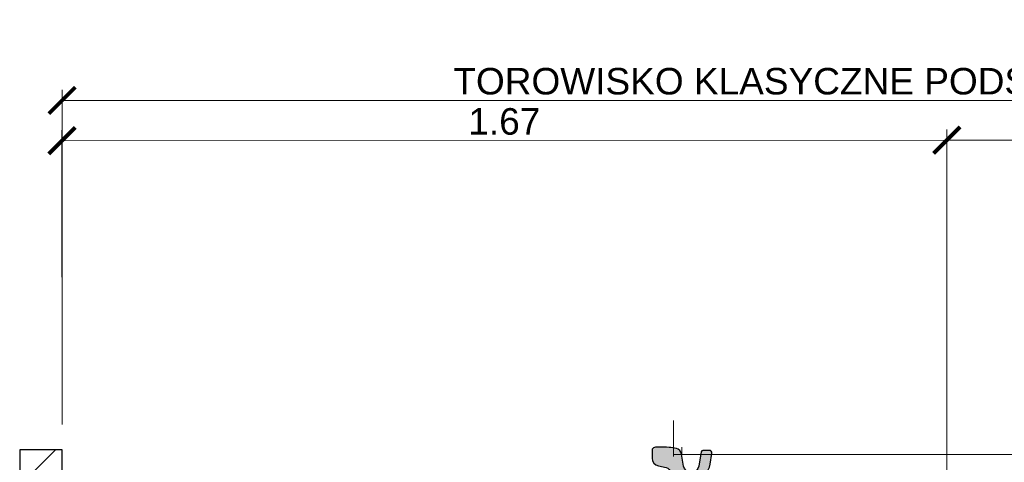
# Model space of a CAD drawing. Header units: feet. Extents: x 210.7 to 255.4, y -209.3 to -191.9.
# Tile 7 of 25: x 220.977 to 222.835, y -203.845 to -203.011. Entities that reach past the tile are written whole.
import ezdxf

# ---------------------------------------------------------------- set-up
doc = ezdxf.new("R2010")
doc.units = ezdxf.units.FT
doc.header["$MEASUREMENT"] = 0
doc.header["$PDMODE"] = 34
doc.linetypes.add('DASHDOT2', pattern=[12.7, 6.35, -3.175, 0, -3.175])
for name, color, linetype, lineweight in [('BETON kresk', 8, 'Continuous', 9), ('Osie', 1, 'DASHDOT2', 13), ('oś-szyny', 1, 'DASHDOT2', 0), ('Podkład', 7, 'Continuous', 30), ('Sb3', 7, 'Continuous', 15), ('sb4', 7, 'Continuous', 15), ('Wymiar', 7, 'Continuous', 15)]:
    doc.layers.add(name, color=color, linetype=linetype, lineweight=lineweight)
for name, color, linetype in [('beton obram', 7, 'Continuous'), ('Podkadka sprężysta', 1, 'Continuous'), ('Szyna', 7, 'Continuous')]:
    doc.layers.add(name, color=color, linetype=linetype)
doc.layers.add('brudnopis', color=50, linetype='Continuous', lineweight=30, plot=False)
doc.styles.add('Opis_1_25', font='arial.ttf', dxfattribs={"height": 0.05})
doc.dimstyles.new('1_25_DK$0', dxfattribs={"dimtxt": 0.05, "dimasz": 0.05, "dimexe": 0.02, "dimexo": 0.05, "dimgap": 0.01, "dimtad": 1, "dimdec": 3, "dimzin": 3, "dimdsep": 46, "dimtxsty": 'Opis_1_25', "dimblk": 'ARCHTICK', "dimcen": 0.05, "dimclrd": 256, "dimclre": 256, "dimazin": 3, "dimtfac": 1, "dimtdec": 3, "dimtofl": 0, "dimtmove": 0, "dimatfit": 3, "dimldrblk": 'ARCHTICK', "dimfxl": 1, "dimfrac": 2, "dimtolj": 1, "dimtzin": 3, "dimlwd": -1, "dimlwe": -1, "dimarcsym": 0})

# ---------------------------------------------------------------- blocks, each defined once
blk = doc.blocks.new('_ArchTick')
at = {"color": 0, "linetype": 'ByBlock', "lineweight": 0, "const_width": 0.15}
blk.add_lwpolyline([(-0.5, -0.5), (0.5, 0.5)], dxfattribs=at)
blk = doc.blocks.new('*D35')
at = {"layer": 'DEFPOINTS', "color": 0, "lineweight": 70, "transparency": 16777216}
for p in [(223.9266122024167, -203.2367113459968), (222.7270996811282, -203.8227364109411), (223.9270997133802, -203.8217364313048)]:
    blk.add_point(p, dxfattribs=at)
at = {"layer": 'Wymiar', "transparency": 16777216}
for p, q in [((222.7270580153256, -203.7727364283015), (222.7265955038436, -203.2177113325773)), ((223.9270580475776, -203.7717364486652), (223.9265955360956, -203.216711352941)), ((222.7266121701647, -203.2377113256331), (223.9266122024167, -203.2367113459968))]:
    blk.add_line(p, q, dxfattribs=at)
at = {"layer": 'Wymiar', "transparency": 16777216, "xscale": 0.05, "yscale": 0.05, "zscale": 0.05}
for p, rotation in [((222.7266121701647, -203.2377113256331), 180.0477454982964), ((223.9266122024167, -203.2367113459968), 0.04774549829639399)]:
    blk.add_blockref('_ArchTick', p, dxfattribs=dict(at, rotation=rotation))
at = {"layer": 'Wymiar', "color": 0, "transparency": 16777216, "insert": (223.3265825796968, -203.2016826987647), "char_height": 0.05, "attachment_point": 5, "rotation": 0.047745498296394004, "style": 'Opis_1_25'}
blk.add_mtext('\\A1;1.20', dxfattribs=at)
blk = doc.blocks.new('*D36')
at = {"layer": 'DEFPOINTS', "color": 0, "lineweight": 70, "transparency": 16777216}
for p in [(222.7267493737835, -203.2377112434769), (222.7270996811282, -203.8227364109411), (221.0570997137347, -203.8237363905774)]:
    blk.add_point(p, dxfattribs=at)
at = {"layer": 'Wymiar', "transparency": 16777216}
for p, q in [((221.0570697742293, -203.7737363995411), (221.0567374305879, -203.2187112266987)), ((222.7270697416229, -203.7727364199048), (222.7267373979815, -203.2177112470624)), ((221.05674940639, -203.2387112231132), (222.7267493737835, -203.2377112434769))]:
    blk.add_line(p, q, dxfattribs=at)
at = {"layer": 'Wymiar', "transparency": 16777216, "xscale": 0.05, "yscale": 0.05, "zscale": 0.05}
for p, rotation in [((222.7267493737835, -203.2377112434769), 0.03430814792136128), ((221.05674940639, -203.2387112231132), 180.0343081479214)]:
    blk.add_blockref('_ArchTick', p, dxfattribs=dict(at, rotation=rotation))
at = {"layer": 'Wymiar', "color": 0, "transparency": 16777216, "insert": (221.891728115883, -203.2026825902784), "char_height": 0.05, "attachment_point": 5, "rotation": 0.034308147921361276, "style": 'Opis_1_25'}
blk.add_mtext('\\A1;1.67', dxfattribs=at)
blk = doc.blocks.new('*D37')
at = {"layer": 'DEFPOINTS', "color": 0, "lineweight": 70, "transparency": 16777216}
for p in [(223.9270997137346, -203.1627676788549), (221.0570997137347, -203.8217364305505), (223.9270997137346, -203.8217364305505)]:
    blk.add_point(p, dxfattribs=at)
at = {"layer": 'Wymiar', "transparency": 16777216}
for p, q in [((221.0570997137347, -203.7717364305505), (221.0570997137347, -203.1427676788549)), ((223.9270997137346, -203.7717364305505), (223.9270997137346, -203.1427676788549)), ((221.0570997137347, -203.1627676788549), (223.9270997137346, -203.1627676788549))]:
    blk.add_line(p, q, dxfattribs=at)
at = {"layer": 'Wymiar', "transparency": 16777216, "xscale": 0.05, "yscale": 0.05, "zscale": 0.05, "rotation": 180}
blk.add_blockref('_ArchTick', (221.0570997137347, -203.1627676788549), dxfattribs=at)
at = {"layer": 'Wymiar', "transparency": 16777216, "xscale": 0.05, "yscale": 0.05, "zscale": 0.05}
blk.add_blockref('_ArchTick', (223.9270997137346, -203.1627676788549), dxfattribs=at)
at = {"layer": 'Wymiar', "color": 0, "transparency": 16777216, "insert": (222.4920997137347, -203.1268979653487), "char_height": 0.05, "attachment_point": 5, "style": 'Opis_1_25'}
blk.add_mtext('\\A1;{\\fArial|b0|i0|c238|p34;TOROWISKO KLASYCZNE PODSYPKOWE}', dxfattribs=at)
blk = doc.blocks.new('PS-60R2-SB4-1800')
h = blk.add_hatch(color=251)
edge = h.paths.add_edge_path()
edge.add_arc((-64.85020978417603, 18.20540894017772), 4.499999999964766, 4.328325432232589, 24.187061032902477, ccw=False)
edge.add_arc((-59.5653256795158, 18.60540894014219), 0.8000000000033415, 184.3283254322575, 364.3283254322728)
edge.add_arc((-64.85020978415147, 18.2054089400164), 6.099999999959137, 4.328325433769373, 5.518464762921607)
edge.add_line((-58.77848170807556, 18.79202480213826), (-58.02596563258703, 18.79189964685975))
edge.add_line((-58.02596563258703, 18.79189964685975), (-58.01851709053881, 17.15335696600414))
edge.add_line((-58.01851709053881, 17.15335696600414), (-60.51127112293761, 16.90517299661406))
edge.add_line((-60.51127112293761, 16.90517299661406), (-60.51143550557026, 16.10521954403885))
edge.add_line((-60.51143550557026, 16.10521954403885), (-61.65020978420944, 16.1054089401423))
edge.add_line((-61.65020978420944, 16.1054089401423), (-61.70545377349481, 17.70880618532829))
edge.add_line((-61.70545377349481, 17.70880618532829), (-61.70506451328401, 20.04929525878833))
edge.add_line((-61.70506451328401, 20.04929525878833), (-60.74525279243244, 20.04913562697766))
h = blk.add_hatch(color=251)
edge = h.paths.add_edge_path()
edge.add_arc((-38.14976804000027, 18.20942884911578), 4.499999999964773, 155.8129389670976, 175.6716745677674)
edge.add_arc((-43.43465214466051, 18.60942884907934), 0.8000000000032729, 175.6716745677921, 355.6716745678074, ccw=False)
edge.add_arc((-38.14976804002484, 18.20942884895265), 6.099999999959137, 174.4815352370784, 175.6716745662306, ccw=False)
edge.add_line((-44.22149611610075, 18.7960447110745), (-44.97401219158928, 18.79591955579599))
edge.add_line((-44.97401219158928, 18.79591955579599), (-44.9814607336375, 17.15737687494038))
edge.add_line((-44.9814607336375, 17.15737687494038), (-42.4887067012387, 16.90919290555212))
edge.add_line((-42.4887067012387, 16.90919290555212), (-42.48854231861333, 16.10923945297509))
edge.add_line((-42.48854231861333, 16.10923945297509), (-41.34976803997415, 16.10942884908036))
edge.add_line((-41.34976803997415, 16.10942884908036), (-41.29452405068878, 17.71282609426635))
edge.add_line((-41.29452405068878, 17.71282609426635), (-41.2949133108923, 20.0533151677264))
edge.add_line((-41.2949133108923, 20.0533151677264), (-42.25472503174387, 20.05315553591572))
h = blk.add_hatch(color=251)
edge = h.paths.add_edge_path()
edge.add_arc((38.14985109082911, 18.20942884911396), 4.499999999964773, 4.328325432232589, 24.18706103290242, ccw=False)
edge.add_arc((43.43473519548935, 18.60942884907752), 0.8000000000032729, 184.3283254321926, 364.3283254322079)
edge.add_arc((38.14985109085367, 18.20942884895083), 6.099999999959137, 4.328325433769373, 5.518464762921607)
edge.add_line((44.22157916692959, 18.79604471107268), (44.97409524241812, 18.79591955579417))
edge.add_line((44.97409524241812, 18.79591955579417), (44.98154378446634, 17.15737687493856))
edge.add_line((44.98154378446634, 17.15737687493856), (42.48878975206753, 16.9091929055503))
edge.add_line((42.48878975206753, 16.9091929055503), (42.48862536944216, 16.10923945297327))
edge.add_line((42.48862536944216, 16.10923945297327), (41.34985109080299, 16.10942884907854))
edge.add_line((41.34985109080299, 16.10942884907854), (41.29460710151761, 17.71282609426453))
edge.add_line((41.29460710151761, 17.71282609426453), (41.29499636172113, 20.05331516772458))
edge.add_line((41.29499636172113, 20.05331516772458), (42.25480808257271, 20.0531555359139))
h = blk.add_hatch(color=251)
edge = h.paths.add_edge_path()
edge.add_arc((64.85029283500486, 18.2054089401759), 4.499999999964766, 155.8129389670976, 175.6716745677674)
edge.add_arc((59.56540873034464, 18.60540894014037), 0.8000000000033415, 175.6716745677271, 355.67167456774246, ccw=False)
edge.add_arc((64.85029283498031, 18.20540894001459), 6.099999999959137, 174.4815352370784, 175.6716745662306, ccw=False)
edge.add_line((58.77856475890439, 18.79202480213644), (58.02604868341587, 18.79189964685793))
edge.add_line((58.02604868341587, 18.79189964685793), (58.01860014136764, 17.15335696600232))
edge.add_line((58.01860014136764, 17.15335696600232), (60.51135417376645, 16.90517299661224))
edge.add_line((60.51135417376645, 16.90517299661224), (60.5115185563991, 16.10521954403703))
edge.add_line((60.5115185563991, 16.10521954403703), (61.65029283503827, 16.10540894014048))
edge.add_line((61.65029283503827, 16.10540894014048), (61.70553682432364, 17.70880618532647))
edge.add_line((61.70553682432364, 17.70880618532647), (61.70514756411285, 20.04929525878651))
edge.add_line((61.70514756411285, 20.04929525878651), (60.74533584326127, 20.04913562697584))
at = {"layer": 'Podkadka sprężysta'}
h = blk.add_hatch(dxfattribs=at)
h.set_pattern_fill('ANSI37', color=256, angle=0.009529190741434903, style=0)
h.set_pattern_definition([(45.00952919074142, (-51.49991694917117, 15.60774071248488), (-0.08840304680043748, 0.08837364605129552), []), (135.0095291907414, (-51.49991694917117, 15.60774071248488), (-0.08837364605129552, -0.08840304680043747), [])])
h.paths.add_polyline_path([(-61.63283859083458, 15.60605544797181), (-61.65020978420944, 16.1054089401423), (-41.34976803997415, 16.10942884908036), (-41.36699530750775, 15.60942597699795)])
h = blk.add_hatch(dxfattribs=at)
h.set_pattern_fill('ANSI37', color=256, scale=100, style=0)
h.set_pattern_definition([(134.9904708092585, (51.5, 15.60774071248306), (0.08840304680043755, 0.08837364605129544), []), (44.99047080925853, (51.5, 15.60774071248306), (0.08837364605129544, -0.08840304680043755), [])])
h.paths.add_polyline_path([(61.63292164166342, 15.60605544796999), (61.65029283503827, 16.10540894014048), (41.34985109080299, 16.10942884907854), (41.36707835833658, 15.60942597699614)])
at = {"layer": 'sb4'}
h = blk.add_hatch(dxfattribs=at)
h.set_pattern_fill('ANSI31', color=256, angle=0.009529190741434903, style=0)
h.set_pattern_definition([(134.9904708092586, (-92.79758262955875, -4.70838610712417), (0.08840304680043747, 0.08837364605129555), [])])
edge = h.paths.add_edge_path()
edge.add_line((-61.65020978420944, 16.1054089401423), (-64.85020978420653, 16.1054089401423))
edge.add_arc((-64.8502097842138, 20.20540894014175), 4.099999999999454, 90.00000000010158, 270.00000000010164, ccw=False)
edge.add_arc((-64.85020978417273, 18.20540894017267), 6.099999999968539, 4.328325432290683, 90.00000000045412, ccw=False)
edge.add_arc((-59.5653256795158, 18.60540894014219), 0.8000000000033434, -175.67167456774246, 4.328325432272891, ccw=False)
edge.add_arc((-64.85020978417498, 18.20540894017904), 4.499999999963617, 4.328325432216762, 90.00000000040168)
edge.add_arc((-64.85020978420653, 20.20540894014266), 2.5, 90, 270)
edge.add_line((-64.85020978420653, 17.70540894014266), (-61.70580229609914, 17.70347502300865))
edge.add_line((-61.70580229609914, 17.70347502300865), (-61.65020978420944, 16.1054089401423))
h = blk.add_hatch(dxfattribs=at)
h.set_pattern_fill('ANSI31', color=256, angle=0.009529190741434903, style=0)
h.set_pattern_definition([(45.00952919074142, (-10.20239519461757, -4.704366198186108), (-0.08840304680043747, 0.08837364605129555), [])])
edge = h.paths.add_edge_path()
edge.add_line((-41.34976803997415, 16.10942884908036), (-38.14976803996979, 16.10942884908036))
edge.add_arc((-38.14976803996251, 20.2094288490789), 4.099999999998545, 269.9999999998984, 449.9999999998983)
edge.add_arc((-38.14976804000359, 18.20942884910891), 6.099999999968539, 89.99999999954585, 175.6716745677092)
edge.add_arc((-43.43465214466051, 18.60942884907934), 0.8000000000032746, 175.6716745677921, 355.6716745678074)
edge.add_arc((-38.14976804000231, 18.20942884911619), 4.499999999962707, 89.9999999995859, 175.6716745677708, ccw=False)
edge.add_arc((-38.14976803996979, 20.2094288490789), 2.5, -90, 90, ccw=False)
edge.add_line((-38.14976803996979, 17.7094288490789), (-41.29470646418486, 17.70753173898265))
edge.add_line((-41.29470646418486, 17.70753173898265), (-41.34976803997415, 16.10942884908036))
h = blk.add_hatch(dxfattribs=at)
h.set_pattern_fill('ANSI31', color=256, angle=0.009529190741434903, style=0)
h.set_pattern_definition([(134.9904708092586, (10.2024782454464, -4.704366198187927), (0.08840304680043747, 0.08837364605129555), [])])
edge = h.paths.add_edge_path()
edge.add_line((41.34985109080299, 16.10942884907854), (38.14985109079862, 16.10942884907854))
edge.add_arc((38.14985109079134, 20.20942884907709), 4.099999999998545, 90.00000000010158, 270.00000000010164, ccw=False)
edge.add_arc((38.14985109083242, 18.20942884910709), 6.099999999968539, 4.328325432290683, 90.00000000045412, ccw=False)
edge.add_arc((43.43473519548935, 18.60942884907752), 0.8000000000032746, -175.67167456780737, 4.328325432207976, ccw=False)
edge.add_arc((38.14985109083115, 18.20942884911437), 4.499999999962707, 4.328325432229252, 90.00000000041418)
edge.add_arc((38.14985109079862, 20.20942884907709), 2.5, 90, 270)
edge.add_line((38.14985109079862, 17.70942884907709), (41.29478951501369, 17.70753173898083))
edge.add_line((41.29478951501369, 17.70753173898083), (41.34985109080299, 16.10942884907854))
h = blk.add_hatch(dxfattribs=at)
h.set_pattern_fill('ANSI31', color=256, angle=0.009529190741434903, style=0)
h.set_pattern_definition([(45.00952919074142, (92.79766568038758, -4.708386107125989), (-0.08840304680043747, 0.08837364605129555), [])])
edge = h.paths.add_edge_path()
edge.add_line((61.65029283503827, 16.10540894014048), (64.85029283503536, 16.10540894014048))
edge.add_arc((64.85029283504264, 20.20540894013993), 4.099999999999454, 269.9999999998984, 449.9999999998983)
edge.add_arc((64.85029283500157, 18.20540894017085), 6.099999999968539, 89.9999999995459, 175.6716745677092)
edge.add_arc((59.56540873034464, 18.60540894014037), 0.8000000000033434, 175.6716745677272, 355.6716745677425)
edge.add_arc((64.85029283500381, 18.20540894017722), 4.499999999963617, 89.99999999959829, 175.6716745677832, ccw=False)
edge.add_arc((64.85029283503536, 20.20540894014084), 2.5, -90, 90, ccw=False)
edge.add_line((64.85029283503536, 17.70540894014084), (61.70588534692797, 17.70347502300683))
edge.add_line((61.70588534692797, 17.70347502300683), (61.65029283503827, 16.10540894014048))
at = {"layer": 'Szyna'}
h = blk.add_hatch(color=256, dxfattribs=at)
edge = h.paths.add_edge_path()
edge.add_arc((-54.07513544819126, 32.0297057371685), 1.499999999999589, 180.0000026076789, 258.6900701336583)
edge.add_line((-54.36930958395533, 30.5588347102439), (-52.90401923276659, 30.26577670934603))
edge.add_arc((-53.10013532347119, 29.28519602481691), 0.9999999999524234, 2.595729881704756e-06, 78.69007012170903, ccw=False)
edge.add_line((-52.10013532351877, 29.28519607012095), (-52.10013483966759, 18.64498753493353))
edge.add_arc((-53.10013483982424, 18.64498748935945), 1.000000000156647, -84.2894042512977, 2.611202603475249e-06, ccw=False)
edge.add_line((-53.00063107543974, 17.64995030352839), (-60.22998587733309, 16.92701449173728))
edge.add_arc((-60.20013474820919, 16.62850333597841), 0.3000000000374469, 95.71059571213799, 180.0000025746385)
edge.add_line((-60.50013474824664, 16.62850332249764), (-60.5001347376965, 16.3999995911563))
edge.add_arc((-60.20013473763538, 16.39999960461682), 0.3000000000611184, 180.0000025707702, 270.0000025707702)
edge.add_line((-60.20013472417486, 16.09999960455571), (-42.80013472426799, 16.1000003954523))
edge.add_arc((-42.80013473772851, 16.40000039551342), 0.3000000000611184, 270.0000025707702, 360.0000025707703)
edge.add_line((-42.50013473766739, 16.40000040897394), (-42.50013474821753, 16.62850414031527))
edge.add_arc((-42.80013474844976, 16.62850412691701), 0.3000000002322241, 2.558879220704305e-06, 84.28940942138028)
edge.add_line((-42.77028364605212, 16.92701528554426), (-49.99963851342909, 17.64995044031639))
edge.add_arc((-49.90013483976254, 18.64498763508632), 1.000000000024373, 180.0000026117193, 264.28940947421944, ccw=False)
edge.add_line((-50.90013483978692, 18.64498758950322), (-50.90013519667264, 26.49519612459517))
edge.add_arc((-49.90013519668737, 26.49519617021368), 0.9999999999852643, 101.30993508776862, 180.0000026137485, ccw=False)
edge.add_line((-50.0962513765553, 27.47577683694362), (-47.38879003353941, 28.0172692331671))
edge.add_arc((-48.07519666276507, 31.44930156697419), 3.500000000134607, 281.3099350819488, 350.5376803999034)
edge.add_line((-44.6228179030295, 30.87390526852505), (-44.28216873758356, 32.91780083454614))
edge.add_arc((-44.77536570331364, 33.00000030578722), 0.5000000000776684, 350.5376803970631, 450.000002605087)
edge.add_line((-44.77536572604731, 33.50000030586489), (-45.99262867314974, 33.50000025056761))
edge.add_arc((-45.99262865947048, 33.20000025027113), 0.3000000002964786, 90.00000261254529, 170.5376804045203)
edge.add_line((-46.28854683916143, 33.24931993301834), (-46.7379117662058, 30.55312961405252))
edge.add_arc((-48.09913539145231, 30.78000015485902), 1.380000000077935, 270.0000025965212, 350.5376803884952, ccw=False)
edge.add_line((-48.09913532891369, 29.40000015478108), (-48.25113532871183, 29.40000014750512))
edge.add_arc((-48.2511353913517, 30.78000014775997), 1.380000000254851, 189.4623248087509, 270.00000260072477, ccw=False)
edge.add_line((-49.61235899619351, 30.55312948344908), (-49.98892671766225, 32.81253518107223))
edge.add_arc((-51.27123880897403, 32.59881643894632), 1.300000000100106, 9.462324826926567, 76.81804508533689)
edge.add_arc((-52.79913517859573, 26.07535626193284), 7.999999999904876, 76.81804506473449, 86.81323531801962)
edge.add_arc((-54.02213417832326, 4.109376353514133), 29.99999999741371, 86.81323532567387, 90.3828454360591)
edge.add_arc((-54.16913517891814, 26.10888522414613), 8.000000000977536, 90.38284543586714, 96.93827769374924)
edge.add_arc((-55.07513551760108, 33.55396167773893), 0.500000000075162, 96.93827769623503, 180.000002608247)
edge.add_line((-55.57513551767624, 33.55396165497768), (-55.57513544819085, 32.02970566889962))
h = blk.add_hatch(color=256, dxfattribs=at)
edge = h.paths.add_edge_path()
edge.add_arc((54.0752184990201, 32.02970573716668), 1.499999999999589, 281.30992986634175, 359.99999739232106, ccw=False)
edge.add_line((54.36939263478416, 30.55883471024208), (52.90410228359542, 30.26577670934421))
edge.add_arc((53.10021837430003, 29.28519602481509), 0.9999999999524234, 101.3099298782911, 179.99999740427)
edge.add_line((52.10021837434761, 29.28519607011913), (52.10021789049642, 18.64498753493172))
edge.add_arc((53.10021789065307, 18.64498748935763), 1.000000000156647, 179.9999973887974, 264.2894042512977)
edge.add_line((53.00071412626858, 17.64995030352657), (60.23006892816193, 16.92701449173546))
edge.add_arc((60.20021779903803, 16.62850333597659), 0.3000000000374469, -2.574638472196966e-06, 84.289404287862, ccw=False)
edge.add_line((60.50021779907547, 16.62850332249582), (60.50021778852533, 16.39999959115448))
edge.add_arc((60.20021778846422, 16.399999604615), 0.3000000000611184, 269.9999974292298, 359.9999974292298, ccw=False)
edge.add_line((60.20021777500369, 16.09999960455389), (42.80021777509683, 16.10000039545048))
edge.add_arc((42.80021778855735, 16.4000003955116), 0.3000000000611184, 179.9999974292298, 269.9999974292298, ccw=False)
edge.add_line((42.50021778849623, 16.40000040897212), (42.50021779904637, 16.62850414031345))
edge.add_arc((42.80021779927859, 16.62850412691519), 0.3000000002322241, 95.71059057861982, 179.9999974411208, ccw=False)
edge.add_line((42.77036669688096, 16.92701528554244), (49.99972156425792, 17.64995044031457))
edge.add_arc((49.90021789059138, 18.6449876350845), 1.000000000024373, 275.7105905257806, 359.9999973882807)
edge.add_line((50.90021789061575, 18.6449875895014), (50.90021824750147, 26.49519612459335))
edge.add_arc((49.90021824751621, 26.49519617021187), 0.9999999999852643, 359.9999973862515, 438.6900649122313)
edge.add_line((50.09633442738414, 27.4757768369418), (47.38887308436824, 28.01726923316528))
edge.add_arc((48.0752797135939, 31.44930156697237), 3.500000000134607, 189.4623196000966, 258.69006491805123, ccw=False)
edge.add_line((44.62290095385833, 30.87390526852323), (44.2822517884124, 32.91780083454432))
edge.add_arc((44.77544875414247, 33.0000003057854), 0.5000000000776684, 89.99999739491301, 189.4623196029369, ccw=False)
edge.add_line((44.77544877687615, 33.50000030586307), (45.99271172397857, 33.50000025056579))
edge.add_arc((45.99271171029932, 33.20000025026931), 0.3000000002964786, 9.462319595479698, 89.99999738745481, ccw=False)
edge.add_line((46.28862988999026, 33.24931993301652), (46.73799481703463, 30.5531296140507))
edge.add_arc((48.09921844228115, 30.7800001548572), 1.380000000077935, 189.4623196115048, 269.9999974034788)
edge.add_line((48.09921837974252, 29.40000015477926), (48.25121837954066, 29.40000014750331))
edge.add_arc((48.25121844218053, 30.78000014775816), 1.380000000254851, 269.9999973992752, 350.5376751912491)
edge.add_line((49.61244204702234, 30.55312948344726), (49.98900976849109, 32.81253518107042))
edge.add_arc((51.27132185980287, 32.5988164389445), 1.300000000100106, 103.1819549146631, 170.5376751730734, ccw=False)
edge.add_arc((52.79921822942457, 26.07535626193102), 7.999999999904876, 93.18676468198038, 103.18195493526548, ccw=False)
edge.add_arc((54.02221722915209, 4.109376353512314), 29.99999999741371, 89.61715456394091, 93.18676467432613, ccw=False)
edge.add_arc((54.16921822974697, 26.10888522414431), 8.000000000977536, 83.06172230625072, 89.61715456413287, ccw=False)
edge.add_arc((55.07521856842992, 33.55396167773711), 0.500000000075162, -2.6082469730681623e-06, 83.06172230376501, ccw=False)
edge.add_line((55.57521856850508, 33.55396165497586), (55.57521849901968, 32.0297056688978))
for p, q in [((-60.51162242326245, 16.90321591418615), (-60.51145789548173, 16.10624195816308)), ((-42.4887067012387, 16.90919290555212), (-42.48854231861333, 16.10923945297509)), ((42.48878975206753, 16.9091929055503), (42.48862536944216, 16.10923945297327)), ((60.51170547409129, 16.90321591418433), (60.51154094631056, 16.10624195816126)), ((-61.63283859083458, 15.60605544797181), (-64.95012177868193, 15.60550373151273))]:
    blk.add_line(p, q)
for points in [[(-60.74525279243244, 20.04913562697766, -0.08686759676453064), (-60.36304403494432, 18.54503158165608, 1.000000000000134), (-58.76760732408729, 18.66578629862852, 0.005193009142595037), (-58.77848170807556, 18.79202480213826), (-58.02596563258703, 18.79189964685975), (-58.01851709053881, 17.15335696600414), (-60.51127112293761, 16.90517299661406), (-60.51143550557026, 16.10521954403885), (-61.65020978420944, 16.1054089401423), (-61.70545377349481, 17.70880618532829), (-61.70506451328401, 20.04929525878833)], [(-42.25472503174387, 20.05315553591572, 0.08686759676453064), (-42.63693378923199, 18.54905149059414, -1.000000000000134), (-44.23237050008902, 18.66980620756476, -0.005193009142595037), (-44.22149611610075, 18.7960447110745), (-44.97401219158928, 18.79591955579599), (-44.9814607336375, 17.15737687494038), (-42.4887067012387, 16.90919290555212), (-42.48854231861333, 16.10923945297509), (-41.34976803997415, 16.10942884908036), (-41.29452405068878, 17.71282609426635), (-41.2949133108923, 20.0533151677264)], [(42.25480808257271, 20.0531555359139, -0.08686759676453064), (42.63701684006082, 18.54905149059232, 1.000000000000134), (44.23245355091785, 18.66980620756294, 0.005193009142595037), (44.22157916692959, 18.79604471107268), (44.97409524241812, 18.79591955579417), (44.98154378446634, 17.15737687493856), (42.48878975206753, 16.9091929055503), (42.48862536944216, 16.10923945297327), (41.34985109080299, 16.10942884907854), (41.29460710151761, 17.71282609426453), (41.29499636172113, 20.05331516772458)], [(60.74533584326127, 20.04913562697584, 0.08686759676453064), (60.36312708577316, 18.54503158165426, -1.000000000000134), (58.76769037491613, 18.6657862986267, -0.005193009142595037), (58.77856475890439, 18.79202480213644), (58.02604868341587, 18.79189964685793), (58.01860014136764, 17.15335696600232), (60.51135417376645, 16.90517299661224), (60.5115185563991, 16.10521954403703), (61.65029283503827, 16.10540894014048), (61.70553682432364, 17.70880618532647), (61.70514756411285, 20.04929525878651)]]:
    blk.add_lwpolyline(points, format="xyb", close=True)
at = {"layer": 'brudnopis', "lineweight": 0, "ltscale": 5}
for p, q in [((-49.97017078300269, 32.69999960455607), (-49.97017078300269, 34.10870663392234)), ((49.97025383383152, 32.69999960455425), (49.97025383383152, 34.10870663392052)), ((-51.50000000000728, 32.69999960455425), (51.50008305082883, 32.69999960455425))]:
    blk.add_line(p, q, dxfattribs=at)
at = {"layer": 'oś-szyny', "ltscale": 0.002}
for p, q in [((-51.5, 12.34887240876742), (-51.5, 39.15927775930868)), ((51.50008305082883, 12.3488724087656), (51.50008305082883, 39.15927775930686))]:
    blk.add_line(p, q, dxfattribs=at)
at = {"layer": 'Podkadka sprężysta'}
for points in [[(-61.63283859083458, 15.60605544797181), (-61.65020978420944, 16.1054089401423), (-41.34976803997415, 16.10942884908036), (-41.36699530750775, 15.60942597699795)], [(61.63292164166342, 15.60605544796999), (61.65029283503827, 16.10540894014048), (41.34985109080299, 16.10942884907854), (41.36707835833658, 15.60942597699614)]]:
    blk.add_lwpolyline(points, close=True, dxfattribs=at)
at = {"layer": 'Podkład', "ltscale": 5}
for p, q in [((-88.5, 15.60000000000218), (-90, 13.60000000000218)), ((88.50000000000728, 15.60000000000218), (-88.49999999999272, 15.60000000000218)), ((-10, 15.60000000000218), (-10, 1.818989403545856e-12)), ((-3, 1.818989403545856e-12), (-10, 15.60000000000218)), ((0, 15.60000000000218), (0, 1.818989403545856e-12)), ((0, 15.60000000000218), (0, 1.818989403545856e-12)), ((3, 1.818989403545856e-12), (10, 15.60000000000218)), ((10, 15.60000000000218), (10, 1.818989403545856e-12)), ((88.5, 15.60000000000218), (90, 13.60000000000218)), ((-90, 1.818989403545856e-12), (-90, 13.60000000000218)), ((90, 1.818989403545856e-12), (90, 13.60000000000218)), ((-10, 3.000000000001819), (-90, 3.000000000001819)), ((10, 3.000000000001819), (89.99999999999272, 3.000000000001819)), ((-89.99999999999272, 0), (89.99999999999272, 1.818989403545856e-12))]:
    blk.add_line(p, q, dxfattribs=at)
at = {"layer": 'Sb3'}
for points in [[(-61.63283859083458, 15.60605544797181), (-61.77465327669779, 19.6826699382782, 0.4041133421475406), (-62.27443416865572, 20.1652867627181), (-64.16259709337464, 20.16497273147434, 0.3936855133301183), (-64.6612744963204, 19.70015658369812), (-64.95012177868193, 15.60550373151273)], [(61.63292164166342, 15.60605544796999), (61.77473632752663, 19.68266993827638, -0.4041133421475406), (62.27451721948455, 20.16528676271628), (64.16268014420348, 20.16497273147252, -0.3936855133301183), (64.66135754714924, 19.7001565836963), (64.95020482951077, 15.60550373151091)]]:
    blk.add_lwpolyline(points, format="xyb", close=True, dxfattribs=at)
for points in [[(-41.36699530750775, 15.60942597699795), (-41.22653663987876, 19.68608741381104, -0.4041133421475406), (-40.72691630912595, 20.16887045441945), (-38.8387533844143, 20.16918448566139, -0.3936855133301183), (-38.33992139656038, 19.70453423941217), (-38.04971211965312, 15.60997769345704), (-41.36699530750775, 15.60942597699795)], [(41.36707835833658, 15.60942597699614), (41.22661969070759, 19.68608741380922, 0.4041133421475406), (40.72699935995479, 20.16887045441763), (38.83883643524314, 20.16918448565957, 0.3936855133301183), (38.34000444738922, 19.70453423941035), (38.04979517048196, 15.60997769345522), (41.36707835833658, 15.60942597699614)]]:
    blk.add_lwpolyline(points, format="xyb", dxfattribs=at)
at = {"layer": 'sb4'}
for points in [[(-61.65020978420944, 16.1054089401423), (-64.85020978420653, 16.1054089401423, -1), (-64.85020978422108, 24.30540894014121, -0.3922565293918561), (-58.76760732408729, 18.66578629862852, -1.000000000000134), (-60.36304403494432, 18.54503158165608, 0.3922565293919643), (-64.85020978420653, 22.70540894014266, 0.9999999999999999), (-64.85020978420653, 17.70540894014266), (-61.70580229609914, 17.70347502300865)], [(-41.34976803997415, 16.10942884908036), (-38.14976803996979, 16.10942884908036, 1), (-38.14976803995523, 24.30942884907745, 0.3922565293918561), (-44.23237050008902, 18.66980620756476, 1.000000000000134), (-42.63693378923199, 18.54905149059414, -0.3922565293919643), (-38.14976803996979, 22.7094288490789, -0.9999999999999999), (-38.14976803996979, 17.7094288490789), (-41.29470646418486, 17.70753173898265)], [(41.34985109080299, 16.10942884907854), (38.14985109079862, 16.10942884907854, -1), (38.14985109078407, 24.30942884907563, -0.3922565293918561), (44.23245355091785, 18.66980620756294, -1.000000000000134), (42.63701684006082, 18.54905149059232, 0.3922565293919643), (38.14985109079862, 22.70942884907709, 0.9999999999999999), (38.14985109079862, 17.70942884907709), (41.29478951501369, 17.70753173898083)], [(61.65029283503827, 16.10540894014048), (64.85029283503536, 16.10540894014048, 1), (64.85029283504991, 24.30540894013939, 0.3922565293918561), (58.76769037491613, 18.6657862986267, 1.000000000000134), (60.36312708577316, 18.54503158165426, -0.3922565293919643), (64.85029283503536, 22.70540894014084, -0.9999999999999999), (64.85029283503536, 17.70540894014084), (61.70588534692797, 17.70347502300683)]]:
    blk.add_lwpolyline(points, format="xyb", close=True, dxfattribs=at)
for points in [[(-61.70527135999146, 17.70351183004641), (-61.65020978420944, 16.1054089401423)], [(-41.29470646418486, 17.70753173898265), (-41.34976803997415, 16.10942884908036)]]:
    blk.add_lwpolyline(points, dxfattribs=at)
at = {"layer": 'Szyna'}
for points in [[(-55.57513544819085, 32.02970566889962, 0.3575107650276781), (-54.36930958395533, 30.5588347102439), (-52.90401923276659, 30.26577670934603, -0.3575107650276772), (-52.10013532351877, 29.28519607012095), (-52.10013483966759, 18.64498753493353, -0.3853135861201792), (-53.00063107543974, 17.64995030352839), (-60.22998587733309, 16.92701449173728, 0.3853135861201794), (-60.50013474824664, 16.62850332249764), (-60.5001347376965, 16.3999995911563, 0.414213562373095), (-60.20013472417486, 16.09999960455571), (-42.80013472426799, 16.1000003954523, 0.414213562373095), (-42.50013473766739, 16.40000040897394), (-42.50013474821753, 16.62850414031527, 0.3853135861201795), (-42.77028364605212, 16.92701528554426), (-49.99963851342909, 17.64995044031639, -0.385313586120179), (-50.90013483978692, 18.64498758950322), (-50.90013519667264, 26.49519612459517, -0.357510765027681), (-50.0962513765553, 27.47577683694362), (-47.38879003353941, 28.0172692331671, 0.3115981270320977), (-44.6228179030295, 30.87390526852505), (-44.28216873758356, 32.91780083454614, 0.4634545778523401), (-44.77536572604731, 33.50000030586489), (-45.99262867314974, 33.50000025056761, 0.3666293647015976), (-46.28854683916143, 33.24931993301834), (-46.7379117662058, 30.55312961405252, -0.3666293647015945), (-48.09913532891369, 29.40000015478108), (-48.25113532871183, 29.40000014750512, -0.3666293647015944), (-49.61235899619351, 30.55312948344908), (-49.98892671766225, 32.81253518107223), (-49.98892671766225, 32.81253518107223, 0.3026593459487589), (-50.97478130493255, 33.86456244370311, 0.04363991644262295), (-52.35440826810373, 34.06298532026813, 0.01557662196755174), (-54.22259008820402, 34.10870663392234), (-54.22259008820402, 34.10870663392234, 0.02861127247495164), (-55.13553554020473, 34.05030010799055, 0.3791741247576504), (-55.57513551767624, 33.55396165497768)], [(55.57521849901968, 32.0297056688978, -0.3575107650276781), (54.36939263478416, 30.55883471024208), (52.90410228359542, 30.26577670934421, 0.3575107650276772), (52.10021837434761, 29.28519607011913), (52.10021789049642, 18.64498753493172, 0.3853135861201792), (53.00071412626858, 17.64995030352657), (60.23006892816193, 16.92701449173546, -0.3853135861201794), (60.50021779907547, 16.62850332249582), (60.50021778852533, 16.39999959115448, -0.414213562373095), (60.20021777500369, 16.09999960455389), (42.80021777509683, 16.10000039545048, -0.414213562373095), (42.50021778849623, 16.40000040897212), (42.50021779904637, 16.62850414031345, -0.3853135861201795), (42.77036669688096, 16.92701528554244), (49.99972156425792, 17.64995044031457, 0.385313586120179), (50.90021789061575, 18.6449875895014), (50.90021824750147, 26.49519612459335, 0.357510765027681), (50.09633442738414, 27.4757768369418), (47.38887308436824, 28.01726923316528, -0.3115981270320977), (44.62290095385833, 30.87390526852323), (44.2822517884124, 32.91780083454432, -0.4634545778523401), (44.77544877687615, 33.50000030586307), (45.99271172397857, 33.50000025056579, -0.3666293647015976), (46.28862988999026, 33.24931993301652), (46.73799481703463, 30.5531296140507, 0.3666293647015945), (48.09921837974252, 29.40000015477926), (48.25121837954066, 29.40000014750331, 0.3666293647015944), (49.61244204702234, 30.55312948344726), (49.98900976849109, 32.81253518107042), (49.98900976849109, 32.81253518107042, -0.3026593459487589), (50.97486435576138, 33.86456244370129, -0.04363991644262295), (52.35449131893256, 34.06298532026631, -0.01557662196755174), (54.22267313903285, 34.10870663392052), (54.22267313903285, 34.10870663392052, -0.02861127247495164), (55.13561859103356, 34.05030010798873, -0.3791741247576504), (55.57521856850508, 33.55396165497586)]]:
    blk.add_lwpolyline(points, format="xyb", close=True, dxfattribs=at)

msp = doc.modelspace()

# ---------------------------------------------------------------- hatches: boundary and pattern name
at = {"layer": 'BETON kresk'}
h = msp.add_hatch(dxfattribs=at)
h.set_pattern_fill('ANSI31', color=256, scale=0.5)
h.set_pattern_definition([(45, (-16.42532998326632, -94.72078291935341), (-0.04419417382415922, 0.04419417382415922), [])])
h.paths.add_polyline_path([(221.0570997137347, -203.8217364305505), (220.9770997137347, -203.8217364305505), (220.9770997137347, -204.1217364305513), (221.0570997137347, -204.1217364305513)])

# ---------------------------------------------------------------- linework, layer by layer
at = {"layer": 'beton obram'}
msp.add_lwpolyline([(221.0570997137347, -203.8217364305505), (220.9770997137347, -203.8217364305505), (220.9770997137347, -204.1217364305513), (221.0570997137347, -204.1217364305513)], close=True, dxfattribs=at)
at = {"layer": 'Osie', "ltscale": 0.01}
for points in [[(222.7270997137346, -205.0726827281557), (222.7270997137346, -203.6595793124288)], [(222.7270997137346, -205.0726827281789), (222.7270997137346, -203.659579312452)]]:
    msp.add_lwpolyline(points, dxfattribs=at)

# ---------------------------------------------------------------- block references
at = {"xscale": -0.01, "yscale": 0.01, "zscale": 0.01}
msp.add_blockref('PS-60R2-SB4-1800', (222.7261953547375, -204.1577364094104), dxfattribs=at)

# ---------------------------------------------------------------- dimensions: what is measured, and where the dimension line sits
at = {"layer": 'Wymiar'}
dim = msp.add_aligned_dim(p1=(221.0570997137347, -203.8217364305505), p2=(223.9270997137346, -203.8217364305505), distance=0.6589687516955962, text='{\\fArial|b0|i0|c238|p34;TOROWISKO KLASYCZNE PODSYPKOWE}', dimstyle='1_25_DK$0', override={"dimdec": 2}, dxfattribs=at)
dim.commit()
dim.dimension.update_dxf_attribs({"geometry": '*D37', "text_midpoint": (222.4920997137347, -203.1268979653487)})
for p1, p2, distance, picture, middle in [((221.0570997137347, -203.8237363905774), (222.7270996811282, -203.8227364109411), 0.5850252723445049, '*D36', (221.891728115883, -203.2026825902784)), ((222.7270996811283, -203.8227364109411), (223.9270997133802, -203.8217364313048), 0.5850252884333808, '*D35', (223.3265825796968, -203.2016826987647))]:
    dim = msp.add_aligned_dim(p1=p1, p2=p2, distance=distance, dimstyle='1_25_DK$0', override={"dimdec": 2}, dxfattribs=at)
    dim.commit()
    dim.dimension.update_dxf_attribs({"geometry": picture, "text_midpoint": middle})

doc.saveas('drawing.dxf')
